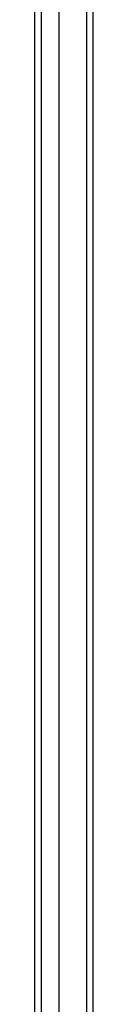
# Model space of a CAD drawing. Header units: inches. Extents: x 18 to 229, y 20 to 132.
# Tile 28 of 115: x 133.981 to 134.847, y 61.905 to 76.518. Entities that reach past the tile are written whole.
import ezdxf

# ---------------------------------------------------------------- set-up
doc = ezdxf.new("R2010")
doc.units = ezdxf.units.IN
doc.header["$MEASUREMENT"] = 0
doc.layers.add('Visible Edges(ANSI)', color=7, linetype='Continuous', lineweight=25)
doc.layers.add('Visible Tangent Edges(ANSI)', color=7, linetype='Continuous', lineweight=25)

msp = doc.modelspace()

# ---------------------------------------------------------------- linework, layer by layer
at = {"layer": 'Visible Edges(ANSI)'}
for p, q in [((134.847, 47.392), (134.847, 107.194)), ((134.335, 106.584), (134.335, 48.002)), ((133.981, 48.19), (133.981, 106.396))]:
    msp.add_line(p, q, dxfattribs=at)
at = {"layer": 'Visible Tangent Edges(ANSI)'}
for p, q in [((134.748, 107.194), (134.748, 47.392)), ((134.08, 48.06), (134.08, 106.526))]:
    msp.add_line(p, q, dxfattribs=at)

doc.saveas('drawing.dxf')
